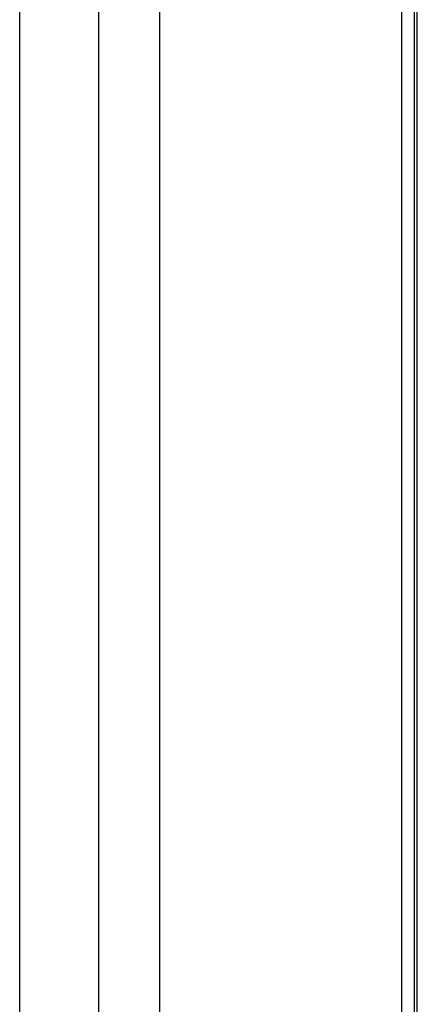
# Model space of a CAD drawing. Header units: inches. Extents: x 12 to 235, y 17 to 142.
# Tile 80 of 117: x 202.496 to 203.408, y 75.655 to 77.916. Entities that reach past the tile are written whole.
import ezdxf

# ---------------------------------------------------------------- set-up
doc = ezdxf.new("R2010")
doc.units = ezdxf.units.IN
doc.header["$MEASUREMENT"] = 0
doc.layers.add('Visible Edges(ANSI)', color=7, linetype='Continuous', lineweight=25)
doc.layers.add('Visible Tangent Edges(ANSI)', color=7, linetype='Continuous', lineweight=25)

msp = doc.modelspace()

# ---------------------------------------------------------------- linework, layer by layer
at = {"layer": 'Visible Edges(ANSI)'}
for p, q in [((202.496, 74.9775), (202.496, 122.8101)), ((203.4015, 122.206), (203.4015, 75.3575)), ((203.4084, 75.3436), (203.4084, 122.202))]:
    msp.add_line(p, q, dxfattribs=at)
at = {"layer": 'Visible Tangent Edges(ANSI)'}
for p, q in [((202.6765, 122.6581), (202.6765, 74.921)), ((202.8165, 122.5438), (202.8165, 75.0272)), ((203.3725, 122.2228), (203.3725, 75.3481))]:
    msp.add_line(p, q, dxfattribs=at)

doc.saveas('drawing.dxf')
